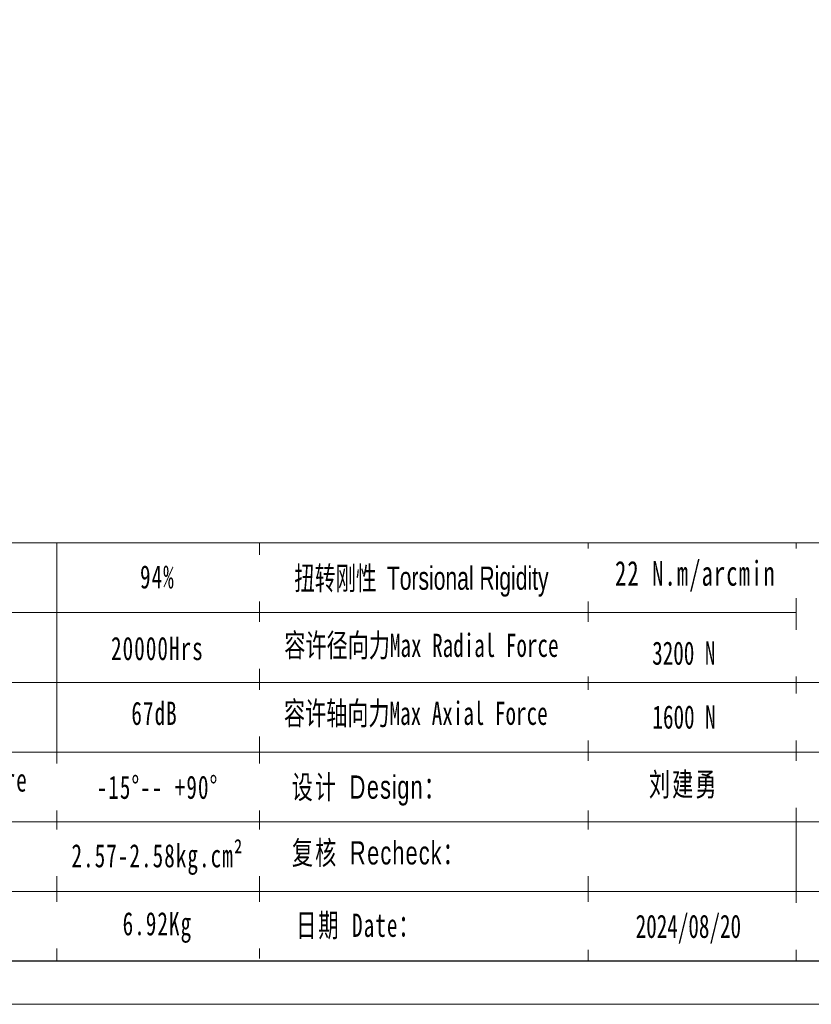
# Model space of a CAD drawing. Header units: millimetres. Extents: x 8091 to 8969, y -614 to 6.
# Tile 9 of 15: x 8502 to 8692, y -614 to -378. Entities that reach past the tile are written whole.
import ezdxf

# ---------------------------------------------------------------- set-up
doc = ezdxf.new("R2010")
doc.units = ezdxf.units.MM
doc.layers.add('SLD-0', color=7, linetype='Continuous', lineweight=18)
doc.layers.add('图框_外框线', color=7, linetype='Continuous', lineweight=18)
doc.styles.add('标准', font='txt', dxfattribs={"width": 0.667})

msp = doc.modelspace()

# ---------------------------------------------------------------- linework, layer by layer
at = {"layer": 'SLD-0'}
msp.add_line((8510.6952, -503.7727), (8510.6952, -604.0159), dxfattribs=at)
at = {"layer": '图框_外框线'}
for p, q in [((8168.9629, -503.7727), (8958.1657, -503.7727)), ((8559.3255, -503.7727), (8559.3255, -603.4599)), ((8638.1981, -503.7727), (8638.1981, -604.0159)), ((8688.1419, -503.7727), (8688.1419, -604.0159)), ((8244.5937, -520.4983), (8688.1419, -520.4983)), ((8168.9629, -537.2239), (8958.1657, -537.2239)), ((8244.5937, -553.9496), (8958.1657, -553.9496)), ((8244.5937, -570.6752), (8958.1657, -570.6752)), ((8244.5937, -587.4008), (8958.1657, -587.4008))]:
    msp.add_line(p, q, dxfattribs=at)
at = {"layer": '图框_外框线', "color": 3}
msp.add_lwpolyline([(8091.4822, -614.4579), (8968.6077, -614.4579), (8968.6077, 5.7951), (8091.4822, 5.7951)], close=True, dxfattribs=at)
at = {"layer": '图框_外框线', "color": 3, "lineweight": 25}
msp.add_lwpolyline([(8143.692, -604.0159), (8958.1657, -604.0159), (8958.1657, -4.6468), (8143.692, -4.6468)], close=True, dxfattribs=at)

# ---------------------------------------------------------------- texts
at = {"layer": 'SLD-0', "color": 1, "attachment_point": 2, "line_spacing_factor": 1.15057, "style": '标准'}
for s, insert, char_height, width in [('\\T1.1;94%', (8534.8024, -509.1124), 5.57521, 71.299609), ('\\T1.1;20000Hrs', (8534.8024, -526.2958), 5.575211, 71.299609), ('\\T1.1;67dB', (8534.1159, -541.8582), 5.57521, 36.789831), ('{\\T1.1;环境温度 Enviromental Temperature}', (8458.266, -557.8517), 5.575211, 160.158413), ('\\T1.1;-15%%D-- +90%%D', (8534.8024, -559.5881), 5.575211, 47.825702), ('\\T1.1;網址/邮箱Website/email', (8728.8675, -574.6354), 5.575211, 82.683957), ('{\\T1.1;2.57-2.58kg.cm²}', (8534.8024, -576.0257), 5.575211, 69.506639), ('\\T1.1;6.92Kg', (8534.8024, -592.3291), 5.575211, 37.302919)]:
    msp.add_mtext(s, dxfattribs=dict(at, insert=insert, char_height=char_height, width=width))

# ---------------------------------------------------------------- next in the draw order: texts
at = {"layer": 'SLD-0', "color": 1, "attachment_point": 2, "style": '标准', "bg_fill": 2}
for s, insert, char_height, width in [('{\\T1.1;22 N.m/arcmin}', (8663.9433, -508.0858), 5.945159, 91.117804), ('{\\f宋体|b0|i0|c134|p2;容许径向力Max Radial Force}', (8598.1783, -525.5417), 5.575211, 160.158413), ('{\\f宋体|b0|i0|c134|p2;容许轴向力Max Axial Force}', (8596.8278, -541.8449), 5.575211, 160.158413), ('{\\fSimSun|b0|i0|c134|p2;\\T1.1;设计 \\fArial|b0|i0|c0|p34;Design\\fSimSun|b0|i0|c134|p2;：}', (8585.6732, -559.5531), 5.575211, 160.158413), ('{\\fSimSun|b0|i0|c134|p2;\\T1.1;复核 \\fArial|b0|i0|c0|p34;Recheck\\fSimSun|b0|i0|c134|p2;：}', (8587.9681, -575.3286), 5.575211, 160.158413), ('{\\T1.1;日期 Date：}', (8583.0454, -592.7014), 5.575211, 160.158413)]:
    msp.add_mtext(s, dxfattribs=dict(at, insert=insert, char_height=char_height, width=width))

# ---------------------------------------------------------------- next in the draw order: texts
at = {"layer": 'SLD-0', "color": 1, "width": 160.158413, "attachment_point": 2, "style": '标准', "bg_fill": 2}
for s, insert, char_height in [('{\\f宋体|b0|i0|c134|p2;\\W0.65;扭转刚性 \\fArial|b0|i0|c0|p34;Torsional Rigidity}', (8598.1701, -509.4385), 5.575211), ('{\\fSimSun|b1|i0|c134|p2;3200 N}', (8661.1571, -527.412), 5.575211), ('{\\fSimSun|b1|i0|c134|p2;1600 N}', (8661.2187, -542.7313), 5.575211), ('{\\fSimSun|b0|i0|c134|p2;\\T1.1;刘建勇 }', (8661.1362, -558.9125), 5.575211), ('2024/08/20', (8662.2545, -592.9551), 5.57521)]:
    msp.add_mtext(s, dxfattribs=dict(at, insert=insert, char_height=char_height))

doc.saveas('drawing.dxf')
